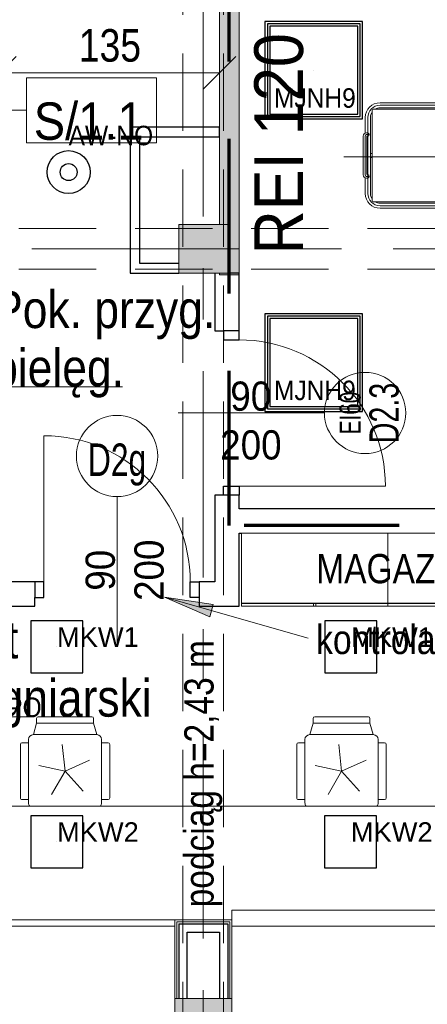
# Model space of a CAD drawing. Header units: centimetres. Extents: x -1631 to 21770, y -8842 to 3590.
# Tile 81 of 142: x -126 to 125, y 1383 to 1989. Entities that reach past the tile are written whole.
import ezdxf

# ---------------------------------------------------------------- set-up
doc = ezdxf.new("R2010")
doc.units = ezdxf.units.CM
for name, pattern in [('Dash', [60, 30, -30]), ('Długa kreska', [142.875, 95.25, -47.625]), ('Oś', [222.25, 127, -31.75, 31.75, -31.75]), ('Ukryte', [71.438, 47.625, -23.813])]:
    doc.linetypes.add(name, pattern=pattern)
for name, color, linetype, lineweight in [('A-ANNO-DIMS', 211, 'Continuous', 13), ('A-ANNO-DIMS-100', 211, 'Continuous', 13), ('A-ANNO-NOTE', 131, 'Continuous', 9), ('A-AREA-IDEN', 2, 'Continuous', 13), ('A-DETL', 90, 'Continuous', 9), ('A-DETL-GENF', 92, 'Continuous', 9), ('A-DETL-HDLN', 90, 'Ukryte', 9), ('A-DETL-MEDM', 33, 'Continuous', 13), ('A-DOOR', 31, 'Continuous', 13), ('A-WALL', 113, 'Continuous', 13), ('A-WALL-FNSH', 113, 'Continuous', 13), ('A-WALL-IDEN', 211, 'Continuous', 13), ('A-WALL-PATT', 111, 'Continuous', 13), ('G-ANNO-TEXT', 231, 'Continuous', 13), ('I-FURN', 30, 'Continuous', 9), ('Q-SPCQ', 91, 'Continuous', 9), ('S-COLS', 52, 'Continuous', 13), ('S-GRID', 1, 'Continuous', 13)]:
    doc.layers.add(name, color=color, linetype=linetype, lineweight=lineweight)
doc.layers.add('E_oprawy', color=12, linetype='Continuous')
doc.styles.add('Arial', font='arial.ttf', dxfattribs={"width": 0.9, "height": 18})
doc.styles.add('Arial Narrow_5', font='ARIALN.TTF', dxfattribs={"height": 20})
doc.styles.add('Arial Narrow_6', font='ARIALN.TTF', dxfattribs={"height": 18})
doc.styles.add('Arial_1', font='arial.ttf', dxfattribs={"width": 0.7, "height": 20})
doc.styles.add('Arial_11', font='arial.ttf', dxfattribs={"width": 0.85, "height": 23})
doc.styles.add('Arial_12', font='arial.ttf', dxfattribs={"width": 0.9, "height": 23})
doc.styles.add('Arial_2', font='arial.ttf', dxfattribs={"width": 0.7, "height": 13})
doc.styles.add('Arial_3', font='arial.ttf', dxfattribs={"width": 0.7, "height": 18})
doc.styles.add('Arial_9', font='arial.ttf', dxfattribs={"width": 0.9, "height": 30})
doc.dimstyles.new('Diagonal_1_100__0__wewnętrzne', dxfattribs={"dimscale": 30.48, "dimtxt": 20.468619, "dimasz": 0.656168, "dimexe": 0.164042, "dimexo": 0.0625, "dimgap": 0.032808, "dimtad": 1, "dimdec": 0, "dimdsep": 46, "dimtxsty": 'Arial Narrow_5', "dimblk1": 'OBLIQUE', "dimblk2": 'OBLIQUE', "dimsah": 1, "dimcen": 0.09, "dimazin": 0, "dimtfac": 1, "dimtdec": 4, "dimtix": 1, "dimtmove": 0, "dimatfit": 3, "dimfxl": 0, "dimtvp": 1, "dimtolj": 1, "dimtzin": 0, "dimarcsym": 0})

# ---------------------------------------------------------------- blocks, each defined once
blk = doc.blocks.new('M_Concrete-Square-Column - 300 x 300mm-1795930-6_piętro IV __13_80 m_ - stan projektowany')
at = {"layer": 'S-COLS', "lineweight": 9}
blk.add_hatch(color=254, dxfattribs=at).paths.add_polyline_path([(15, -15), (15, 15), (-15, 15), (-15, -15)], flags=0)
for p, q in [((15, 15), (-15, 15)), ((-15, 15), (-15, -15)), ((15, -15), (15, 15)), ((-15, -15), (15, -15))]:
    blk.add_line(p, q, dxfattribs=at)
blk = doc.blocks.new('M_Concrete-rengular-Column - 350 x 370mm-2360704-6_piętro IV __13_80 m_ - stan projektowany')
at = {"layer": 'S-COLS', "lineweight": 9}
blk.add_hatch(color=254, dxfattribs=at).paths.add_polyline_path([(17.5, -18.5), (17.5, 18.5), (-17.5, 18.5), (-17.5, -18.5)], flags=0)
for p, q in [((17.5, 18.5), (-17.5, 18.5)), ((-17.5, 18.5), (-17.5, -18.5)), ((17.5, -18.5), (17.5, 18.5)), ((-17.5, -18.5), (17.5, -18.5))]:
    blk.add_line(p, q, dxfattribs=at)
blk = doc.blocks.new('DRZWI 1S - automatyczna etykieta - Drzwi 90 _szklone_-2381400-6_piętro IV __13_80 m_ - stan projektowany')
at = {"layer": 'A-DETL-GENF'}
for p, q in [((-50.5, 2), (-45, 2)), ((-50.5, -7.5), (-50.5, 2)), ((-45, 2), (-45, -7.5)), ((45, 2), (50.5, 2)), ((45, -7.5), (45, 2)), ((50.5, 2), (50.5, -7.5)), ((-45, -7.5), (-50.5, -7.5)), ((50.5, -7.5), (45, -7.5))]:
    blk.add_line(p, q, dxfattribs=at)
at = {"layer": 'A-DETL-MEDM', "lineweight": 25}
for p, q in [((-50.5, -7.5), (-50.5, 2)), ((-50.5, 2), (-45, 2)), ((-45, 2), (-45, -7.5)), ((45, 2), (45, -7.5)), ((50.5, 2), (45, 2)), ((50.5, -7.5), (50.5, 2)), ((-45, -7.5), (-50.5, -7.5)), ((45, -7.5), (50.5, -7.5))]:
    blk.add_line(p, q, dxfattribs=at)
at = {"layer": 'A-DOOR'}
blk.add_line((45, -7.5), (45, -97.5), dxfattribs=at)
blk.add_arc((45, -7.5), 90, 180, 270, dxfattribs=at)
blk = doc.blocks.new('DRZWI 1S - automatyczna etykieta - Drzwi 90 _PPOŻ EI60_-2381341-6_piętro IV __13_80 m_ - stan projektowany')
at = {"layer": 'A-DETL-GENF'}
for p, q in [((-50.5, 7.5), (-50.5, -2)), ((-45, 7.5), (-50.5, 7.5)), ((-45, -2), (-45, 7.5)), ((50.5, 7.5), (45, 7.5)), ((45, 7.5), (45, -2)), ((50.5, -2), (50.5, 7.5)), ((-50.5, -2), (-45, -2)), ((45, -2), (50.5, -2))]:
    blk.add_line(p, q, dxfattribs=at)
at = {"layer": 'A-DETL-MEDM', "lineweight": 25}
for p, q in [((-45, 7.5), (-50.5, 7.5)), ((-50.5, 7.5), (-50.5, -2)), ((-45, -2), (-45, 7.5)), ((45, -2), (45, 7.5)), ((45, 7.5), (50.5, 7.5)), ((50.5, 7.5), (50.5, -2)), ((-50.5, -2), (-45, -2)), ((50.5, -2), (45, -2))]:
    blk.add_line(p, q, dxfattribs=at)
at = {"layer": 'A-DOOR'}
blk.add_line((45, 7.5), (45, 97.5), dxfattribs=at)
blk.add_arc((45, 7.5), 90, 90, 180, dxfattribs=at)
blk = doc.blocks.new('Szafy na bieliznę3 - Szafy na bieliznę-2359675-6_piętro IV __13_80 m_ - stan projektowany')
at = {"layer": 'I-FURN'}
for p, q in [((1630.13, -10.94), (1628.33, -10.94)), ((1628.33, -10.94), (1628.33, -55.19)), ((1630.13, -55.19), (1630.13, -10.94)), ((1630.33, -10.94), (1630.33, -100.94)), ((1673.33, -10.94), (1630.33, -10.94)), ((1673.33, -100.94), (1673.33, -10.94)), ((1628.33, -55.19), (1628.33, -56.69)), ((1628.33, -55.19), (1630.13, -55.19)), ((1630.13, -56.69), (1628.33, -56.69)), ((1628.33, -56.69), (1628.33, -100.94)), ((1630.13, -56.69), (1630.13, -55.19)), ((1630.13, -100.94), (1630.13, -56.69)), ((1628.33, -100.94), (1630.13, -100.94)), ((1630.33, -100.94), (1673.33, -100.94))]:
    blk.add_line(p, q, dxfattribs=at)
blk = doc.blocks.new('Szafy na bieliznę1 - Szafy na bieliznę-2359716-6_piętro IV __13_80 m_ - stan projektowany')
at = {"layer": 'I-FURN'}
for p, q in [((1630.13, -100.94), (1628.33, -100.94)), ((1628.33, -100.94), (1628.33, -145.19)), ((1630.13, -145.19), (1630.13, -100.94)), ((1630.33, -100.94), (1630.33, -190.94)), ((1673.33, -100.94), (1630.33, -100.94)), ((1673.33, -190.94), (1673.33, -100.94)), ((1628.33, -145.19), (1628.33, -146.69)), ((1628.33, -145.19), (1630.13, -145.19)), ((1630.13, -146.69), (1630.13, -145.19)), ((1630.13, -146.69), (1628.33, -146.69)), ((1628.33, -146.69), (1628.33, -190.94)), ((1630.13, -190.94), (1630.13, -146.69)), ((1628.33, -190.94), (1630.13, -190.94)), ((1630.33, -190.94), (1673.33, -190.94))]:
    blk.add_line(p, q, dxfattribs=at)
blk = doc.blocks.new('Lada rejestracji1 - Lada rejestracji-2359770-6_piętro IV __13_80 m_ - stan projektowany')
at = {"layer": 'I-FURN'}
for p, q in [((1431.33, 30.12), (1431.33, 326.62)), ((1431.33, 326.62), (1538.33, 326.62)), ((1435.33, 30.12), (1435.33, 322.62)), ((1435.33, 322.62), (1538.33, 322.62)), ((1435.33, 322.62), (1435.33, 30.12)), ((1538.33, 322.62), (1435.33, 322.62)), ((1538.33, 326.62), (1538.33, 322.62)), ((1538.33, 322.62), (1538.33, 318.62)), ((1628.33, 322.62), (1538.33, 322.62)), ((1538.33, 252.62), (1538.33, 322.62)), ((1538.33, 318.62), (1628.33, 318.62)), ((1505.33, -227.38), (1505.33, 252.62)), ((1505.33, 252.62), (1538.33, 252.62)), ((1431.33, -4.88), (1431.33, -301.38)), ((1441.33, -4.88), (1435.33, -4.88)), ((1441.33, -291.38), (1441.33, -4.88)), ((1538.33, -227.38), (1505.33, -227.38)), ((1538.33, -291.38), (1538.33, -227.38)), ((1538.33, -291.38), (1441.33, -291.38)), ((1538.33, -301.38), (1538.33, -291.38)), ((1628.33, -293.38), (1538.58, -293.38)), ((1538.58, -293.38), (1538.58, -297.38)), ((1431.33, -301.38), (1538.33, -301.38)), ((1538.58, -297.38), (1628.33, -297.38))]:
    blk.add_line(p, q, dxfattribs=at)
blk = doc.blocks.new('krzesło obrotowe - krzesło obrotowe-817701-6_piętro IV __13_80 m_ - stan projektowany')
at = {"layer": 'I-FURN'}
for p, q in [((-17.5, 22.5), (-17.5, 26.5)), ((16.5, 27.5), (-16.5, 27.5)), ((17.5, 22.5), (17.5, 26.5)), ((-29.5, 17.5), (-22.5, 19.5)), ((-22.5, 19.5), (-22.5, -19.5)), ((19.5, 22.5), (-19.5, 22.5)), ((-33.5, 16.5), (-33.5, -16.5)), ((-32.5, 17.5), (-29.5, 17.5)), ((-29.5, 17.5), (-29.5, -17.5)), ((-6.71, 15.07), (0, 0)), ((0, 0), (12.26, 11.04)), ((0, 0), (-16.41, -1.72)), ((-3.43, -16.14), (0, 0)), ((0, 0), (14.29, -8.25)), ((-29.5, -17.5), (-32.5, -17.5)), ((-22.5, -19.5), (-29.5, -17.5)), ((-19.5, -22.5), (19.5, -22.5)), ((-17.5, -22.5), (-17.5, -26.5)), ((17.5, -22.5), (17.5, -26.5)), ((-16.5, -27.5), (16.5, -27.5))]:
    blk.add_line(p, q, dxfattribs=at)
for centre, radius, start, end in [((-16.5, 26.5), 1, 90, 180), ((16.5, 26.5), 1, 0, 90), ((-19.5, 19.5), 3, 90, 180), ((19.5, 19.5), 3, 47.57359, 90), ((-32.5, 16.5), 1, 90, 180), ((-32.5, -16.5), 1, 180, 270), ((-19.5, -19.5), 3, 180, 270), ((19.5, -19.5), 3, 270, 312.42641), ((-16.5, -26.5), 1, 180, 270), ((16.5, -26.5), 1, 270, 0)]:
    blk.add_arc(centre, radius, start, end, dxfattribs=at)
blk = doc.blocks.new('stół zabiegowy SZ-02 198x65 - stół zabiegowy SZ-02 198x65-826970-6_piętro IV __13_80 m_ - stan projektowany')
at = {"layer": 'Q-SPCQ'}
for p, q in [((74.99, 33.26), (-102.21, 33.26)), ((74.99, 31.66), (-102.21, 31.66)), ((-36.68, 33.06), (-36.68, 30.26)), ((16.4, 33.26), (16.4, 30.06)), ((19.59, 33.26), (19.59, 30.06)), ((-107, -27.24), (-107, 28.76)), ((11.01, 29.26), (-106.5, 29.26)), ((-102.21, 30.06), (74.99, 30.06)), ((20.59, 27.56), (14.77, 27.56)), ((20.59, 26.76), (15.34, 26.76)), ((15.89, 25.36), (20.59, 25.36)), ((16, 24.56), (20.59, 24.56)), ((16.01, -22.74), (16.01, 24.26)), ((20.59, -28.54), (20.59, 30.06)), ((21.58, 28.85), (21.58, -27.24)), ((76.59, 29.35), (22.08, 29.35)), ((23.59, 30.06), (23.59, 29.35)), ((64.59, 30.06), (64.59, 29.35)), ((67.59, 29.35), (67.59, 30.06)), ((81.59, -22.74), (81.59, 24.35)), ((-111.31, 24.16), (-111.31, 14.62)), ((-109.71, 24.16), (-109.71, 0.76)), ((-108.11, 24.16), (-108.11, -22.64)), ((82.49, 24.16), (82.49, -22.64)), ((84.09, 24.16), (84.09, -22.64)), ((-112.56, -11.24), (-112.56, 12.76)), ((-111.46, 12.66), (-111.46, -11.14)), ((-110.56, 14.76), (-109.71, 14.76)), ((-110.46, 13.66), (-109.11, 13.66)), ((-110.36, -10.84), (-110.36, 12.36)), ((-110.16, 12.56), (-109.71, 12.56)), ((-124.56, 0), (87.09, 0)), ((-109.71, 0.76), (-109.71, -22.64)), ((-108.11, 2.01), (-107, 2.01)), ((-108.11, -0.49), (-107, -0.49)), ((-110.16, -11.04), (-109.71, -11.04)), ((-111.31, -22.64), (-111.31, -13.09)), ((-110.56, -13.24), (-109.71, -13.24)), ((-110.46, -12.14), (-109.11, -12.14)), ((15.89, -23.84), (20.59, -23.84)), ((16, -23.04), (20.59, -23.04)), ((-106.5, -27.74), (11.01, -27.74)), ((-102.21, -28.54), (74.99, -28.54)), ((74.99, -30.14), (-102.21, -30.14)), ((-36.68, -31.54), (-36.68, -28.74)), ((20.59, -26.04), (14.77, -26.04)), ((20.59, -25.24), (15.34, -25.24)), ((16.4, -31.74), (16.4, -28.54)), ((19.59, -31.74), (19.59, -28.54)), ((22.08, -27.74), (76.59, -27.74)), ((23.59, -28.54), (23.59, -27.82)), ((64.59, -28.54), (64.59, -27.82)), ((67.59, -27.82), (67.59, -28.54)), ((74.99, -31.74), (-102.21, -31.74))]:
    blk.add_line(p, q, dxfattribs=at)
for centre, radius in [((-36.68, 31.66), 0.999), ((-36.68, 31.66), 0.727), ((-36.68, -30.14), 0.999), ((-36.68, -30.14), 0.727)]:
    blk.add_circle(centre, radius, dxfattribs=at)
for centre, radius, start, end in [((-102.21, 24.16), 9.1, 90, 180), ((-102.21, 24.16), 7.5, 90, 180), ((74.99, 24.16), 9.1, 0, 90), ((74.99, 24.16), 7.5, 38.98915, 90), ((-102.21, 24.16), 5.9, 144.33019, 180), ((-106.5, 28.76), 0.5, 90, 180), ((-102.21, 24.16), 5.9, 90, 120.18467), ((11.01, 24.26), 5, 360, 90), ((22.08, 28.85), 0.5, 90, 180), ((74.99, 24.16), 5.9, 55.77749, 90), ((76.59, 24.35), 5, 360, 90), ((74.99, 24.16), 7.5, 0, 38.75168), ((-110.56, 12.76), 2, 90, 180), ((-110.46, 12.66), 1, 90, 180), ((-110.16, 12.36), 0.2, 90, 180), ((-109.95, 13.66), 1.13, 282.58342, 77.41658), ((-110.56, -11.24), 2, 174.26083, 270), ((-110.46, -11.14), 1, 180, 270), ((-109.95, -12.14), 1.13, 282.58342, 77.41658), ((-102.21, -22.64), 9.1, 180, 270), ((-102.21, -22.64), 7.5, 180, 270), ((-102.21, -22.64), 5.9, 180, 215.66981), ((11.01, -22.74), 5, 270, 0), ((74.99, -22.64), 9.1, 270, 0), ((76.59, -22.74), 5, 270, 360), ((74.99, -22.64), 7.5, 321.24832, 0), ((-106.5, -27.24), 0.5, 180, 270), ((-102.21, -22.64), 5.9, 239.81533, 270), ((22.08, -27.24), 0.5, 180, 270), ((74.99, -22.64), 7.5, 270, 321.01085), ((74.99, -22.64), 5.9, 270, 304.22251)]:
    blk.add_arc(centre, radius, start, end, dxfattribs=at)
blk = doc.blocks.new('METKA_POMIESZCZENIA2 - Rozbudowana - bez ramki-2396678-6_piętro IV __13_80 m_ - stan projektowany')
at = {"layer": 'A-AREA-IDEN'}
for p, q in [((0, 0.425), (0, 0)), ((0.0976, 0), (-0.8, 0)), ((-0.8, 0), (0.9, 0)), ((0, 0), (0, -0.425))]:
    blk.add_line(p, q, dxfattribs=at)
blk = doc.blocks.new('DIMBLOCK202-6_piętro IV __13_80 m_ - stan projektowany')
at = {"layer": 'A-ANNO-DIMS-100', "transparency": 16777216}
for p, q in [((-137.62, 1956.75), (-127.62, 1966.75)), ((-2.62, 1956.75), (7.38, 1966.75)), ((-137.62, 1951.75), (-137.62, 1961.75)), ((-2.62, 1951.75), (-2.62, 1961.75)), ((-137.62, 1956.75), (-147.62, 1946.75)), ((-2.62, 1956.75), (-137.62, 1956.75)), ((-137.62, 1956.75), (-137.62, 1951.75)), ((-2.62, 1956.75), (-12.62, 1946.75)), ((-2.62, 1956.75), (-2.62, 1951.75))]:
    blk.add_line(p, q, dxfattribs=at)
at = {"layer": 'A-ANNO-DIMS-100', "color": 0, "transparency": 16777216, "insert": (-89.13, 1983.6), "char_height": 20, "width": 45.6158, "attachment_point": 1, "line_spacing_factor": 0.974696, "style": 'Arial Narrow_5'}
blk.add_mtext('135', dxfattribs=at)
blk = doc.blocks.new('_Oblique')
at = {"color": 0, "linetype": 'ByBlock', "lineweight": -2}
blk.add_line((-0.5, -0.5), (0.5, 0.5), dxfattribs=at)
blk = doc.blocks.new('ET sciana_AT7 - 10mm-2270614-6_piętro IV __13_80 m_ - stan projektowany')
at = {"layer": 'A-WALL-IDEN'}
for p, q in [((-0.4, 0.196875), (0.4, 0.196875)), ((-0.4, -0.203125), (-0.4, 0.196875)), ((0.4, 0.196875), (0.4, -0.203125)), ((-0.4, -0.203125), (0.4, -0.203125))]:
    blk.add_line(p, q, dxfattribs=at)
blk = doc.blocks.new('MJNH9')
at = {"layer": 'E_oprawy', "linetype": 'ByBlock'}
for points in [[(-30, 30), (-30, -30), (30, -30), (30, 30)], [(-28.5, 28.5), (-28.5, -28.5), (28.5, -28.5), (28.5, 28.5)], [(-27.08, 27.07), (-27.08, -27.08), (27.07, -27.08), (27.07, 27.07)]]:
    blk.add_lwpolyline(points, close=True, dxfattribs=at)
blk.add_circle((0, 0), 0.01, dxfattribs=at)
at = {"layer": 'E_oprawy', "color": 4, "style": 'Arial', "width": 0.9}
blk.add_text('MJNH9', height=12, dxfattribs=at).set_placement((-24.45, -23.1))
blk = doc.blocks.new('MKW2')
at = {"layer": 'E_oprawy', "linetype": 'ByBlock'}
blk.add_lwpolyline([(-16, 16), (-16, -16), (16, -16), (16, 16)], close=True, dxfattribs=at)
blk.add_circle((0, 0), 0.01, dxfattribs=at)
at = {"layer": 'E_oprawy', "color": 4, "linetype": 'ByBlock', "insert": (0.16, 12.05), "char_height": 0.2, "width": 42.2965, "attachment_point": 1}
blk.add_mtext('{\\fArial|b0|i0|c0|p0;\\H60x;MKW2}', dxfattribs=at)
blk = doc.blocks.new('MKW1')
at = {"layer": 'E_oprawy', "linetype": 'ByBlock'}
blk.add_lwpolyline([(-15.99, 15.99), (-15.99, -16.01), (16.01, -16.01), (16.01, 15.99)], close=True, dxfattribs=at)
blk.add_circle((0.01, -0.01), 0.01, dxfattribs=at)
at = {"layer": 'E_oprawy', "color": 4, "linetype": 'ByBlock', "insert": (0.16, 12.04), "char_height": 0.2, "width": 46.0218, "attachment_point": 1}
blk.add_mtext('{\\fArial|b0|i0|c0|p0;\\H60x;MKW1}', dxfattribs=at)
blk = doc.blocks.new('AW-NO')
at = {"layer": 'E_oprawy', "color": 1, "linetype": 'ByBlock'}
for radius in [13.2, 5.21]:
    blk.add_circle((0, 0), radius, dxfattribs=at)
at = {"layer": 'E_oprawy', "color": 1, "style": 'Arial', "width": 0.9}
blk.add_text('AW-NO', height=12, dxfattribs=at).set_placement((0, 16.52))
blk = doc.blocks.new('AW-PO')
at = {"layer": 'E_oprawy'}
h = blk.add_hatch(color=1, dxfattribs=at)
edge = h.paths.add_edge_path()
edge.add_arc((0, 0), 11.92, 0, 360)
edge = h.paths.add_edge_path(flags=16)
edge.add_arc((0, 0), 11.07, 0, 360)
at = {"layer": 'E_oprawy', "color": 1, "linetype": 'ByBlock'}
for radius in [11.92, 11.07, 5.21]:
    blk.add_circle((0, 0), radius, dxfattribs=at)
at = {"layer": 'E_oprawy', "color": 1, "style": 'Arial', "width": 0.9}
blk.add_text('AW-PO', height=12, dxfattribs=at).set_placement((0, 16.52))

msp = doc.modelspace()

# ---------------------------------------------------------------- hatches: boundary and pattern name
at = {"layer": 'A-WALL-PATT'}
for points in [[(9.38, 1871.33), (9.38, 2452.33), (-2.62, 2452.33), (-2.62, 2343.33), (2.38, 2343.33), (2.38, 2313.33), (-2.62, 2313.33), (-2.62, 1871.33), (8.49, 1871.33)], [(-2.62, 1832.33), (9.38, 1832.33), (9.38, 1871.33), (-2.62, 1871.33), (-2.62, 1863.33), (2.38, 1863.33), (2.38, 1833.33), (-2.62, 1833.33)]]:
    msp.add_hatch(color=9, dxfattribs=at).paths.add_polyline_path(points, flags=0)
at = {"layer": 'G-ANNO-TEXT'}
msp.add_hatch(color=50, dxfattribs=at).paths.add_polyline_path([(-36.37, 1633.96), (-8.63, 1621.88), (-6.45, 1629.47)], flags=0)

# ---------------------------------------------------------------- linework, layer by layer
at = {"layer": 'A-ANNO-NOTE', "lineweight": 13}
for p, q in [((-28.12, 1747.33), (61.88, 1747.33)), ((-28.12, 1747.33), (61.88, 1747.33)), ((-65.62, 1605.83), (-65.62, 1695.83)), ((-65.62, 1605.83), (-65.62, 1695.83))]:
    msp.add_line(p, q, dxfattribs=at)
for centre in [(86.88, 1747.33), (-65.62, 1720.83)]:
    msp.add_circle(centre, 25, dxfattribs=at)
at = {"layer": 'A-DETL', "linetype": 'Długa kreska', "lineweight": 70}
for p, q in [((3.38, 1678), (3.38, 2853.33)), ((536.38, 1678), (3.38, 1678))]:
    msp.add_line(p, q, dxfattribs=at)
at = {"layer": 'A-DETL', "linetype": 'Dash', "lineweight": 25}
for points, knots in [([(-555.62, 1472.57), (-478.91, 1472.57), (-476.08, 1472.57), (-439.12, 1472.57), (-439.12, 1435.62), (-439.12, 1432.79), (-439.12, 1329.11), (-439.12, 1326.28), (-439.12, 1289.33), (-402.17, 1289.33), (-399.34, 1289.33), (54.38, 1289.33), (347.2, 1289.33), (391.67, 1289.33), (418.55, 1316.21), (413.88, 1393.93), (413.88, 1663.13)], [0, 0, 0, 0, 1.274059, 2.1133, 2.95254, 4.521491, 5.717221, 7.286172, 8.125412, 8.964652, 14.361634, 22.556861, 31.207392, 35.311818, 37.065318, 41.276562, 41.276562, 41.276562, 41.276562]), ([(-555.62, 1472.57), (-478.91, 1472.57), (-450.62, 1472.57), (-439.12, 1472.57), (-439.12, 1461.07), (-439.12, 1432.79), (-439.12, 1329.11), (-439.12, 1326.28), (-439.12, 1289.33), (-402.17, 1289.33), (-399.34, 1289.33), (54.38, 1289.33), (347.2, 1289.33), (391.67, 1289.33), (413.88, 1267.11), (413.88, 1211.15), (413.88, 1019.9)], [0, 0, 0, 0, 1.274059, 1.834911, 2.395763, 3.964714, 5.438832, 7.007784, 7.847024, 8.686264, 14.083246, 22.278473, 30.929004, 34.961158, 36.402966, 39.45005, 39.45005, 39.45005, 39.45005])]:
    msp.add_open_spline(points, degree=3, knots=knots, dxfattribs=at)
at = {"layer": 'A-DETL-HDLN'}
for p, q in [((-25.12, 420.83), (-25.12, 2793.33)), ((-0.12, 420.83), (-0.12, 2793.33)), ((-1197.62, 1860.83), (1172.38, 1860.83)), ((-1197.62, 1835.83), (1172.38, 1835.83))]:
    msp.add_line(p, q, dxfattribs=at)
at = {"layer": 'A-WALL', "lineweight": 9}
for p, q in [((-2.62, 2283.33), (-2.62, 1863.33)), ((9.38, 1833.33), (9.38, 2001.33)), ((-2.62, 1833.33), (-2.62, 1832.33)), ((-2.62, 1832.33), (9.38, 1832.33))]:
    msp.add_line(p, q, dxfattribs=at)
at = {"layer": 'A-WALL', "color": 7, "lineweight": 25}
for p, q in [((-57.62, 1923.33), (-57.62, 1833.33)), ((-2.62, 1923.33), (-57.62, 1923.33)), ((-2.62, 1917.33), (-2.62, 1923.33)), ((-51.62, 1839.33), (-51.62, 1917.33)), ((-51.62, 1917.33), (-2.62, 1917.33)), ((-27.62, 1839.33), (-51.62, 1839.33)), ((-57.62, 1833.33), (-27.62, 1833.33)), ((-5.62, 1833.33), (-5.62, 1797.83)), ((9.38, 1833.33), (2.38, 1833.33)), ((9.38, 1797.83), (9.38, 1833.33)), ((-5.62, 1797.83), (-0.12, 1797.83)), ((-0.12, 1696.83), (-5.62, 1696.83)), ((-5.62, 1696.83), (-5.62, 1643.33)), ((9.38, 1688.33), (9.38, 1696.83)), ((282.38, 1688.33), (9.38, 1688.33)), ((9.38, 1628.33), (9.38, 1673.33)), ((9.38, 1673.33), (10.94, 1673.33)), ((-116.12, 1643.33), (-307.62, 1643.33)), ((-5.62, 1643.33), (-15.12, 1643.33)), ((-116.12, 1628.33), (-116.12, 1633.83)), ((-15.12, 1633.83), (-15.12, 1628.33)), ((-322.62, 1628.33), (-116.12, 1628.33)), ((-15.12, 1628.33), (9.38, 1628.33)), ((-27.62, 1432.83), (-27.62, 1386.83)), ((-27.62, 1432.83), (2.38, 1432.83)), ((2.38, 1432.83), (2.38, 1386.83)), ((-22.62, 1386.83), (-22.62, 1427.83)), ((-22.62, 1427.83), (-2.62, 1427.83)), ((-2.62, 1427.83), (-2.62, 1386.83))]:
    msp.add_line(p, q, dxfattribs=at)
at = {"layer": 'A-WALL'}
for p, q in [((-28.87, 1434.08), (-28.87, 1386.83)), ((-28.87, 1434.08), (3.63, 1434.08)), ((3.63, 1434.08), (3.63, 1386.83))]:
    msp.add_line(p, q, dxfattribs=at)
at = {"layer": 'A-WALL-FNSH', "color": 250, "lineweight": 9}
for p, q in [((-30.12, 1435.33), (-30.12, 1386.83)), ((4.88, 1435.33), (-30.12, 1435.33)), ((4.88, 1386.83), (4.88, 1435.33))]:
    msp.add_line(p, q, dxfattribs=at)
at = {"layer": 'A-WALL-IDEN'}
msp.add_line((-145.12, 1933.66), (-121.31, 1933.66), dxfattribs=at)
at = {"layer": 'G-ANNO-TEXT', "color": 50}
for p, q in [((-36.37, 1633.96), (-8.63, 1621.88)), ((-6.45, 1629.47), (-36.37, 1633.96)), ((-36.37, 1633.96), (51.82, 1608.61)), ((-8.63, 1621.88), (-6.45, 1629.47))]:
    msp.add_line(p, q, dxfattribs=at)
at = {"layer": 'S-GRID', "linetype": 'Oś'}
for p, q in [((-12.62, 2884.27), (-12.62, 27.13)), ((1342.46, 1848.33), (-1368.76, 1848.33))]:
    msp.add_line(p, q, dxfattribs=at)

# ---------------------------------------------------------------- block references
at = {"layer": 'A-AREA-IDEN', "xscale": 99.99999999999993, "yscale": 99.99999999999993, "zscale": 99.99999999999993}
for p in [(-152.28, 1763.49), (-206.61, 1560.2)]:
    msp.add_blockref('METKA_POMIESZCZENIA2 - Rozbudowana - bez ramki-2396678-6_piętro IV __13_80 m_ - stan projektowany', p, dxfattribs=at)
at = {"layer": 'A-DOOR'}
for name, p, rotation in [('DRZWI 1S - automatyczna etykieta - Drzwi 90 _PPOŻ EI60_-2381341-6_piętro IV __13_80 m_ - stan projektowany', (1.88, 1747.33), 270.0000000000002), ('DRZWI 1S - automatyczna etykieta - Drzwi 90 _szklone_-2381400-6_piętro IV __13_80 m_ - stan projektowany', (-65.62, 1635.83), 180)]:
    msp.add_blockref(name, p, dxfattribs=dict(at, rotation=rotation))
at = {"layer": 'A-WALL-IDEN', "xscale": 99.99999999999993, "yscale": 99.99999999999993, "zscale": 99.99999999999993}
msp.add_blockref('ET sciana_AT7 - 10mm-2270614-6_piętro IV __13_80 m_ - stan projektowany', (-81.31, 1933.97), dxfattribs=at)
at = {"layer": 'E_oprawy'}
for p in [(55.31, 1958.33), (55.31, 1778.33)]:
    msp.add_blockref('MJNH9', p, dxfattribs=at)
at = {"layer": 'E_oprawy', "linetype": 'ByBlock'}
for name, p in [('AW-NO', (-95.42, 1895.6)), ('AW-PO', (-163.13, 1543.62))]:
    msp.add_blockref(name, p, dxfattribs=at)
at = {"layer": 'E_oprawy', "color": 2}
for name, p in [('MKW1', (-102.75, 1603.33)), ('MKW1', (78.17, 1603.33)), ('MKW2', (-102.73, 1483.33)), ('MKW2', (77.96, 1483.33))]:
    msp.add_blockref(name, p, dxfattribs=at)
at = {"layer": 'I-FURN'}
for name, p, rotation in [('Szafy na bieliznę3 - Szafy na bieliznę-2359675-6_piętro IV __13_80 m_ - stan projektowany', (0, 0), 90.00000000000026), ('Szafy na bieliznę1 - Szafy na bieliznę-2359716-6_piętro IV __13_80 m_ - stan projektowany', (0, 0), 90.00000000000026), ('Lada rejestracji1 - Lada rejestracji-2359770-6_piętro IV __13_80 m_ - stan projektowany', (0, 0), 90.00000000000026), ('krzesło obrotowe - krzesło obrotowe-817701-6_piętro IV __13_80 m_ - stan projektowany', (-97.62, 1526.83), 270.0000000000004), ('krzesło obrotowe - krzesło obrotowe-817701-6_piętro IV __13_80 m_ - stan projektowany', (72.38, 1526.83), 270.0000000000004)]:
    msp.add_blockref(name, p, dxfattribs=dict(at, rotation=rotation))
at = {"layer": 'Q-SPCQ'}
msp.add_blockref('stół zabiegowy SZ-02 198x65 - stół zabiegowy SZ-02 198x65-826970-6_piętro IV __13_80 m_ - stan projektowany', (198.29, 1905.06), dxfattribs=at)
at = {"layer": 'S-COLS', "lineweight": 9}
for name, p in [('M_Concrete-Square-Column - 300 x 300mm-1795930-6_piętro IV __13_80 m_ - stan projektowany', (-12.62, 1848.33)), ('M_Concrete-rengular-Column - 350 x 370mm-2360704-6_piętro IV __13_80 m_ - stan projektowany', (-12.62, 1368.33))]:
    msp.add_blockref(name, p, dxfattribs=at)

# ---------------------------------------------------------------- texts
at = {"layer": 'A-ANNO-NOTE', "lineweight": 211, "attachment_point": 5, "rotation": 90, "line_spacing_factor": 0.936439}
for s, insert, char_height, width, style in [('\\pxqc,t4.93889,9.87778,14.81667,19.75556,24.69444,29.63333,34.57222,39.51111,44.45,49.38889,54.32778,59.26667,64.20556,69.14444,74.08333,79.02222,83.96111,88.9,93.83889,98.77778,103.71667,108.65556,113.59444,118.53333,123.47222,128.41111,133.35,138.28889,143.22778,148.16667,153.10556,158.04444;{D2.3}', (98.69, 1747.3), 18, 37.03, 'Arial_3'), ('\\pxqc,t6.83846,13.67692,20.51538,27.35385,34.19231,41.03077,47.86923,54.70769,61.54615,68.38462,75.22308,82.06154,88.9,95.73846,102.57692,109.41538,116.25385,123.09231,129.93077,136.76923,143.60769,150.44615,157.28462,164.12308,170.96154,177.8,184.63846,191.47692,198.31538,205.15385,211.99231,218.83077;{EI60}', (77.74, 1747.3), 13, 26.39, 'Arial_2'), ('\\pxqc,t6.35,12.7,19.05,25.4,31.75,38.1,44.45,50.8,57.15,63.5,69.85,76.2,82.55,88.9,95.25,101.6,107.95,114.3,120.65,127,133.35,139.7,146.05,152.4,158.75,165.1,171.45,177.8,184.15,190.5,196.85,203.2;{200}', (-45.86, 1650.52), 18, 38.07, 'Arial'), ('\\pxqc,t6.35,12.7,19.05,25.4,31.75,38.1,44.45,50.8,57.15,63.5,69.85,76.2,82.55,88.9,95.25,101.6,107.95,114.3,120.65,127,133.35,139.7,146.05,152.4,158.75,165.1,171.45,177.8,184.15,190.5,196.85,203.2;{200}', (-45.86, 1650.52), 18, 38.07, 'Arial'), ('\\pxqc,t6.35,12.7,19.05,25.4,31.75,38.1,44.45,50.8,57.15,63.5,69.85,76.2,82.55,88.9,95.25,101.6,107.95,114.3,120.65,127,133.35,139.7,146.05,152.4,158.75,165.1,171.45,177.8,184.15,190.5,196.85,203.2;{90}', (-75.86, 1650.52), 18, 25.65, 'Arial')]:
    msp.add_mtext(s, dxfattribs=dict(at, insert=insert, char_height=char_height, width=width, style=style))
at = {"layer": 'A-ANNO-NOTE', "lineweight": 211, "attachment_point": 5, "line_spacing_factor": 0.936439}
for s, insert, char_height, width, style in [('\\pxqc,t6.35,12.7,19.05,25.4,31.75,38.1,44.45,50.8,57.15,63.5,69.85,76.2,82.55,88.9,95.25,101.6,107.95,114.3,120.65,127,133.35,139.7,146.05,152.4,158.75,165.1,171.45,177.8,184.15,190.5,196.85,203.2;{90}', (16.57, 1757.56), 18, 25.65, 'Arial'), ('\\pxqc,t6.35,12.7,19.05,25.4,31.75,38.1,44.45,50.8,57.15,63.5,69.85,76.2,82.55,88.9,95.25,101.6,107.95,114.3,120.65,127,133.35,139.7,146.05,152.4,158.75,165.1,171.45,177.8,184.15,190.5,196.85,203.2;{200}', (16.66, 1727.56), 18, 38.07, 'Arial'), ('\\pxqc,t4.445,8.89,13.335,17.78,22.225,26.67,31.115,35.56,40.005,44.45,48.895,53.34,57.785,62.23,66.675,71.12,75.565,80.01,84.455,88.9,93.345,97.79,102.235,106.68,111.125,115.57,120.015,124.46,128.905,133.35,137.795,142.24;{D2g}', (-65.65, 1715.53), 20, 37.03, 'Arial_1')]:
    msp.add_mtext(s, dxfattribs=dict(at, insert=insert, char_height=char_height, width=width, style=style))
at = {"layer": 'A-AREA-IDEN', "char_height": 23, "attachment_point": 7, "line_spacing_factor": 0.936439, "style": 'Arial_11'}
for s, insert, width in [('\\pt84.99995,169.9999,255.00008,340.00003,424.99998,509.99993,595.00011,680.00006,765.00001,849.99996,934.99991,1020.00009,1105.00004,1189.99999,1274.99994,1359.99989,1445.00007,1530.00002,1614.99997,1699.99992,1785.0001,1870.00005,1955,2039.99995,2124.9999,2210.00008,2295.00003,2379.99998,2464.99993,2550.00011,2635.00006,2720.00001;Pok. przyg.\\Ppielęg.', (-141.85, 1756.71), 134.98), ('\\pt84.99995,169.9999,255.00008,340.00003,424.99998,509.99993,595.00011,680.00006,765.00001,849.99996,934.99991,1020.00009,1105.00004,1189.99999,1274.99994,1359.99989,1445.00007,1530.00002,1614.99997,1699.99992,1785.0001,1870.00005,1955,2039.99995,2124.9999,2210.00008,2295.00003,2379.99998,2464.99993,2550.00011,2635.00006,2720.00001;Punkt\\Ppielęgniarski', (-196.19, 1553.42), 150.11)]:
    msp.add_mtext(s, dxfattribs=dict(at, insert=insert, width=width))
at = {"layer": 'A-WALL-IDEN', "insert": (-83.12, 1926.81), "char_height": 23, "width": 67.32, "attachment_point": 5, "line_spacing_factor": 0.936439, "style": 'Arial_12'}
msp.add_mtext('\\pxqc,t4.96957,9.93913,14.9087,19.87826,24.84783,29.81739,34.78696,39.75652,44.72609,49.69565,54.66522,59.63478,64.60435,69.57391,74.54348,79.51304,84.48261,89.45217,94.42174,99.3913,104.36087,109.33043,114.3,119.26957,124.23913,129.2087,134.17826,139.14783,144.11739,149.08696,154.05652,159.02609;{S/1.1}', dxfattribs=at)
at = {"layer": 'G-ANNO-TEXT', "color": 1, "insert": (18.72, 1844.89), "char_height": 30, "width": 140.7132, "attachment_point": 1, "rotation": 90, "line_spacing_factor": 0.936439, "style": 'Arial_9'}
msp.add_mtext('\\pxt3.81,7.62,11.43,15.24,19.05,22.86,26.67,30.48,34.29,38.1,41.91,45.72,49.53,53.34,57.15,60.96,64.77,68.58,72.39,76.2,80.01,83.82,87.63,91.44,95.25,99.06,102.87,106.68,110.49,114.3,118.11,121.92;{REI 120}', dxfattribs=at)
at = {"layer": 'G-ANNO-TEXT', "color": 7, "char_height": 18, "attachment_point": 1, "line_spacing_factor": 0.949189, "style": 'Arial Narrow_6'}
for s, insert, width in [('\\pxt7.05556,14.11111,21.16667,28.22222,35.27778,42.33333,49.38889,56.44444,63.5,70.55556,77.61111,84.66667,91.72222,98.77778,105.83333,112.88889,119.94444,127,134.05556,141.11111,148.16667,155.22222,162.27778,169.33333,176.38889,183.44444,190.5,197.55556,204.61111,211.66667,218.72222,225.77778;{MAGAZYN BIELIZNY}', (56.82, 1660.49), 195.738), ('\\pt127.00008,253.99998,381.00006,507.99996,635.00004,761.99994,889.00002,1015.99992,1143,1270.00008,1396.99998,1524.00006,1650.99996,1778.00004,1904.99994,2032.00002,2158.99992,2286,2413.00008,2539.99998,2667.00006,2793.99996,2921.00004,3047.99994,3175.00002,3301.99992,3429,3556.00008,3682.99998,3810.00006,3936.99996,4064.00004;kontrola dostępu', (56.82, 1616.92), 188.5)]:
    msp.add_mtext(s, dxfattribs=dict(at, insert=insert, width=width))
at = {"layer": 'G-ANNO-TEXT', "color": 7, "insert": (-24.3, 1443.01), "char_height": 18, "width": 170, "attachment_point": 1, "rotation": 90, "line_spacing_factor": 0.949189, "style": 'Arial Narrow_6'}
msp.add_mtext('\\pt127.00008,253.99998,381.00006,507.99996,635.00004,761.99994,889.00002,1015.99992,1143,1270.00008,1396.99998,1524.00006,1650.99996,1778.00004,1904.99994,2032.00002,2158.99992,2286,2413.00008,2539.99998,2667.00006,2793.99996,2921.00004,3047.99994,3175.00002,3301.99992,3429,3556.00008,3682.99998,3810.00006,3936.99996,4064.00004;podciąg h=2,43 m', dxfattribs=at)

# ---------------------------------------------------------------- dimensions: what is measured, and where the dimension line sits
at = {"layer": 'A-ANNO-DIMS'}
dim = msp.add_linear_dim(base=(-137.62, 1956.75), p1=(-2.62, 1951.75), p2=(-137.62, 1951.75), angle=0, dimstyle='Diagonal_1_100__0__wewnętrzne', override={"dimpost": '<>', "dimfxl": 135}, dxfattribs=at)
dim.commit()
dim.dimension.update_dxf_attribs({"geometry": 'DIMBLOCK202-6_piętro IV __13_80 m_ - stan projektowany', "text_midpoint": (-70.12, 1967.96)})

doc.saveas('drawing.dxf')
